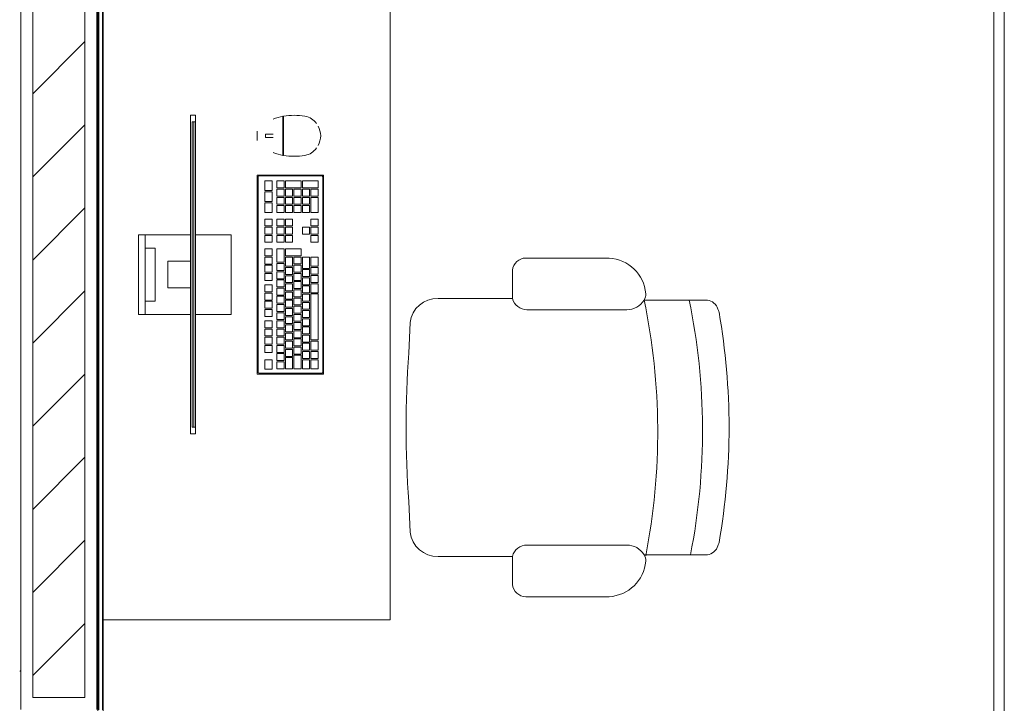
# Model space of a CAD drawing. Header units: metres. Extents: x 1.7 to 42.3, y -72.9 to -47.6.
# Tile 195 of 216: x 36.4 to 38.3, y -64.8 to -63.5. Entities that reach past the tile are written whole.
import ezdxf

# ---------------------------------------------------------------- set-up
doc = ezdxf.new("R2010")
doc.units = ezdxf.units.M
for name, color, linetype, lineweight in [('A-FLOR', 7, 'Continuous', 18), ('A-GENM', 7, 'Continuous', 18), ('A-WALL', 7, 'Continuous', 18), ('A-WALL-PATT', 7, 'Continuous', 18), ('I-FURN', 7, 'Continuous', 18)]:
    doc.layers.add(name, color=color, linetype=linetype, lineweight=lineweight)
pattern_1 = [(49.99999999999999, (21.555, -62.9), (0.5465545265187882, -0.04781508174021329), [0.05715, -0.62865]), (355, (21.555, -62.9), (-0.1057276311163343, 0.5731658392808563), [0.04572, -0.50292]), (100.451, (21.601, -62.904), (0.440827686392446, 0.5253490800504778), [0.04857, -0.53427]), (46.184, (21.555, -62.748), (0.8132373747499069, -0.1261291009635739), [0.08573, -0.9429799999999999]), (96.636, (21.623, -62.758), (0.7122119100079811, 0.7422871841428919), [0.07286000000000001, -0.8014100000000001]), (351.184, (21.555, -62.748), (0.7122166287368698, 0.7422739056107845), [0.06858, -0.75438]), (21, (21.631, -62.786), (0.4548461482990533, -0.3067949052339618), [0.05715, -0.62865]), (326, (21.631, -62.786), (0.1854048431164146, 0.5525599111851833), [0.04572, -0.50292]), (71.45100000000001, (21.669, -62.81100000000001), (0.6402508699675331, 0.2457631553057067), [0.04857, -0.53427]), (37.50000000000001, (21.555, -62.9), (0.009260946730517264, 0.2536671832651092), [0.02515, -0.47168, 0.02515, -0.48539, -0.5048199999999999]), (37.50000000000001, (21.555, -62.9), (0.009260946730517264, 0.2536671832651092), [-1.007, 0.02515, -0.47968]), (7.499999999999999, (21.555, -62.9), (0.2004558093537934, 0.3005459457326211), [0.02515, -0.26594, 0.02515, -0.46025, -0.1924]), (7.499999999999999, (21.555, -62.9), (0.2004558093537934, 0.3005459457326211), [-0.7764800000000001, 0.02515, -0.16726]), (327.5, (21.385, -62.9), (0.4067681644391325, -0.01718819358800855), [0.02515, -0.16535, 0.02515, -0.56921, -0.78867]), (327.5, (21.385, -62.9), (0.4067681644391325, -0.01718819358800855), [-0.78486, 0.02515, -0.76352]), (317.5, (21.309, -62.9), (0.4443831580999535, 0.07627942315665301), [0.02515, -0.2225, 0.02515, -0.36957, -0.56007]), (317.5, (21.309, -62.9), (0.4443831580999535, 0.07627942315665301), [-0.64237, 0.02515, -0.53492])]

# ---------------------------------------------------------------- blocks, each defined once
blk = doc.blocks.new('CADEIRA GIRATÓRIA OPERACIONAL COM BRAÇO - High Back Fully Upholstered-1902043-2PAV - FRIGORÍFICA')
at = {"layer": 'I-FURN', "color": 253, "true_color": 0xaaaaaa}
for p, q in [((-0.2438732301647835, 0.455903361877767), (-0.2438732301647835, 0.5772263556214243)), ((0.24387323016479, 0.5772263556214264), (0.24387323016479, 0.4559033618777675)), ((-0.2251750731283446, 0.2314682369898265), (-0.2251750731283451, 0.422522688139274)), ((0.2251750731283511, 0.2314682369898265), (0.2251750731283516, 0.422522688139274)), ((-0.3241520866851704, 0.2293327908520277), (-0.3241520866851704, 0.3887324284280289)), ((0.3241520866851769, 0.3887324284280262), (0.3241520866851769, 0.2293327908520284)), ((-0.2469234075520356, 0.203587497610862), (-0.300674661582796, 0.203587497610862)), ((-0.2469234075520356, 0.06119521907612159), (-0.2469234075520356, 0.203587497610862)), ((0.2469234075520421, 0.203587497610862), (0.2469234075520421, 0.06119521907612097)), ((0.3006746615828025, 0.203587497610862), (0.2469234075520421, 0.203587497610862)), ((-0.1421024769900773, 0.005176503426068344), (-0.2006670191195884, 0.007847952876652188)), ((0.2006670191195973, 0.007847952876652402), (0.142102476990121, 0.005176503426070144))]:
    blk.add_line(p, q, dxfattribs=at)
for centre, radius, start, end in [((4.331468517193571e-15, -0.6571883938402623), 1.275735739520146, 80.05087932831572, 99.94912067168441), ((-0.2192210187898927, 0.573413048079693), 0.02494539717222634, 107.2911040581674, 171.2069374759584), ((-0.1984988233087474, 0.525234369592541), 0.07729940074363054, 106.4693912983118, 111.3457753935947), ((0.1984988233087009, 0.5252343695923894), 0.07729940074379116, 68.65422460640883, 73.53060870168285), ((0.2192210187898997, 0.5734130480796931), 0.02494539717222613, 8.79306252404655, 72.70889594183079), ((0.006285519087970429, -0.6682179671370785), 1.23598501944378, 78.9173156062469, 101.677121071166), ((0.008260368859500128, -0.7540915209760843), 1.235985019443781, 78.9173156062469, 101.770618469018), ((-0.2491704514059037, 0.3842998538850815), 0.07511253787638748, 95.21939470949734, 176.6168703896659), ((-0.2543340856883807, 0.4408266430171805), 0.01835039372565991, 55.2454758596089, 95.2193947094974), ((-0.2643203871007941, 0.4225226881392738), 0.03914531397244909, 2.035554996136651e-13, 58.51066556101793), ((0.2643203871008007, 0.4225226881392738), 0.03914531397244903, 121.4893344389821, 179.9999999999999), ((0.2543340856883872, 0.4408266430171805), 0.01835039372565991, 84.78060529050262, 124.7545241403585), ((0.2543340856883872, 0.4408266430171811), 0.01835039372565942, 84.78060529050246, 124.7545241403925), ((0.2491704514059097, 0.3842998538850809), 0.07511253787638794, 3.38312961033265, 84.7806052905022), ((-0.2982972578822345, 0.2293327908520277), 0.02585482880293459, 180, 264.7240847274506), ((-0.2539203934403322, 0.2314682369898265), 0.02874532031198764, 284.0880688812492, 1.90833280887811e-13), ((0.2539203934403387, 0.2314682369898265), 0.02874532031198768, 179.9999999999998, 255.9119311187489), ((0.298297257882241, 0.2293327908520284), 0.02585482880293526, 275.2759152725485, 5.088887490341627e-14), ((-0.1949870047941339, 0.05950062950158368), 0.05196404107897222, 178.1312067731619, 263.7246524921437), ((0.1949870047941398, 0.05950062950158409), 0.05196404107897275, 276.2753475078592, 1.868793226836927), ((1.191153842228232e-14, 1.953047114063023), 1.953047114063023, 265.8275081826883, 274.1724918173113)]:
    blk.add_arc(centre, radius, start, end, dxfattribs=at)
blk = doc.blocks.new('COMPUTADOR_ TECLADO_MONITOR_MOUSE - Keyboard-2902647-2PAV - FRIGORÍFICA')
at = {"layer": 'A-GENM', "color": 253, "true_color": 0xaaaaaa}
for p, q in [((0.07620000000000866, 0.2274093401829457), (-0.07619999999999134, 0.2274093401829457)), ((-0.07619999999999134, 0.2274093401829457), (-0.07619999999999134, 0.2147093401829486)), ((0.07620000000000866, 0.2147093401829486), (0.07620000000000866, 0.2274093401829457)), ((-0.07619999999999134, 0.2147093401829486), (0.07620000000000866, 0.2147093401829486)), ((-0.07619999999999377, 0.2083593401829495), (-0.07619999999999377, 0.2147093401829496)), ((-0.07619999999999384, 0.1277936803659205), (-0.07619999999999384, 0.2083593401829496)), ((0.05080000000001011, 0.2147093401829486), (-0.05079999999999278, 0.2147093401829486)), ((-0.05079999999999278, 0.2147093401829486), (-0.05079999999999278, 0.1956593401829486)), ((0.05080000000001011, 0.1956593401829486), (0.05080000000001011, 0.2147093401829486)), ((0.07620000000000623, 0.2147093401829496), (0.07620000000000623, 0.2083593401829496)), ((0.07620000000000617, 0.2083593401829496), (0.07620000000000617, 0.1277936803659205)), ((-0.05079999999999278, 0.1956593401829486), (0.05080000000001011, 0.1956593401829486)), ((0.02540000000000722, 0.1710955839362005), (-0.0253999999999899, 0.1710955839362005)), ((-0.0253999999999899, 0.1710955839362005), (-0.0253999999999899, 0.1277936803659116)), ((0.02540000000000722, 0.1277936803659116), (0.02540000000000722, 0.1710955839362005)), ((0.3048000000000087, 0.1277936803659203), (-0.304799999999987, 0.1277936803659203)), ((-0.304799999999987, 0.1277936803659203), (-0.304799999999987, 0.1182686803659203)), ((-0.304799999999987, 0.1182686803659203), (-0.2920999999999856, 0.1182686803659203)), ((-0.2920999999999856, 0.1182686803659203), (-0.2920999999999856, 0.1246186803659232)), ((-0.2920999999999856, 0.1246186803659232), (0.2921000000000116, 0.1246186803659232)), ((0.2921000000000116, 0.1246186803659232), (-0.2920999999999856, 0.1246186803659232)), ((-0.2920999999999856, 0.1246186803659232), (-0.2920999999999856, 0.1214436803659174)), ((-0.2920999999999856, 0.1214436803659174), (0.2921000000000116, 0.1214436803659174)), ((0.2921000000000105, 0.1182686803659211), (-0.2920999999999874, 0.1182686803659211)), ((-0.07619999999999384, 0.04960934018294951), (-0.07619999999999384, 0.1182686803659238)), ((-0.0253999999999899, 0.1277936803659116), (0.02540000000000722, 0.1277936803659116)), ((0.07620000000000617, 0.1182686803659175), (0.07620000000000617, 0.04960934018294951)), ((0.2921000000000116, 0.1246186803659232), (0.2921000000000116, 0.1182686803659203)), ((0.2921000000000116, 0.1214436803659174), (0.2921000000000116, 0.1246186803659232)), ((0.2921000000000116, 0.1182686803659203), (0.3048000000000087, 0.1182686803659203)), ((0.3048000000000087, 0.1182686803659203), (0.3048000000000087, 0.1277936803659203)), ((-0.07619999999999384, 0.0496093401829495), (0.07620000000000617, 0.0496093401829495)), ((-0.1904999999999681, -2.416993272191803e-14), (0.190500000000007, -2.416993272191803e-14)), ((-0.1904999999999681, -0.1269999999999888), (-0.1904999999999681, -2.416147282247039e-14)), ((-0.1889124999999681, -0.003175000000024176), (-0.1889124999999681, -0.1238249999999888)), ((0.187325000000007, -0.001587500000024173), (-0.1873249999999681, -0.001587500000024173)), ((-0.1631859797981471, -0.01464231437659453), (-0.1808453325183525, -0.01464231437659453)), ((-0.1808453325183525, -0.01464231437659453), (-0.1808453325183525, -0.02851752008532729)), ((-0.1631859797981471, -0.02851752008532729), (-0.1631859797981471, -0.01464231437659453)), ((-0.1357599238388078, -0.01464231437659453), (-0.1490224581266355, -0.01464231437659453)), ((-0.1490224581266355, -0.01464231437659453), (-0.1490224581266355, -0.02851752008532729)), ((-0.1357599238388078, -0.02851752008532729), (-0.1357599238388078, -0.01464231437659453)), ((-0.1200827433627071, -0.01464231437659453), (-0.1333452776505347, -0.01464231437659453)), ((-0.1333452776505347, -0.01464231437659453), (-0.1333452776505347, -0.02851752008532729)), ((-0.1200827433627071, -0.02851752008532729), (-0.1200827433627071, -0.01464231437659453)), ((-0.1044055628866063, -0.01464231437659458), (-0.117668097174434, -0.01464231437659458)), ((-0.117668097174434, -0.01464231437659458), (-0.117668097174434, -0.02851752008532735)), ((-0.1044055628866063, -0.02851752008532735), (-0.1044055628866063, -0.01464231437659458)), ((-0.08872838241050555, -0.01464231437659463), (-0.1019909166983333, -0.01464231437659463)), ((-0.1019909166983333, -0.01464231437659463), (-0.1019909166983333, -0.0285175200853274)), ((-0.08872838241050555, -0.0285175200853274), (-0.08872838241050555, -0.01464231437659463)), ((-0.0668457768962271, -0.01464231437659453), (-0.08010831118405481, -0.01464231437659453)), ((-0.08010831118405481, -0.01464231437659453), (-0.08010831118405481, -0.02851752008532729)), ((-0.0668457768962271, -0.02851752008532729), (-0.0668457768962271, -0.01464231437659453)), ((-0.05116859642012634, -0.01464231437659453), (-0.06443113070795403, -0.01464231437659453)), ((-0.06443113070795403, -0.01464231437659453), (-0.06443113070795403, -0.02851752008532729)), ((-0.05116859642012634, -0.02851752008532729), (-0.05116859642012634, -0.01464231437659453)), ((-0.03549141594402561, -0.01464231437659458), (-0.0487539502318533, -0.01464231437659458)), ((-0.0487539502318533, -0.01464231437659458), (-0.0487539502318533, -0.02851752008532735)), ((-0.03549141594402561, -0.02851752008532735), (-0.03549141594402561, -0.01464231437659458)), ((-0.01981423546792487, -0.01464231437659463), (-0.03307676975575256, -0.01464231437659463)), ((-0.03307676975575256, -0.01464231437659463), (-0.03307676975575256, -0.0285175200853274)), ((-0.01981423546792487, -0.0285175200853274), (-0.01981423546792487, -0.01464231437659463)), ((0.002068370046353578, -0.01464231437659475), (-0.01119416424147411, -0.01464231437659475)), ((-0.01119416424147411, -0.01464231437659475), (-0.01119416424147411, -0.02851752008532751)), ((0.002068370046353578, -0.02851752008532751), (0.002068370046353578, -0.01464231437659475)), ((0.01774555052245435, -0.01464231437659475), (0.004483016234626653, -0.01464231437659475)), ((0.004483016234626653, -0.01464231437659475), (0.004483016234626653, -0.02851752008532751)), ((0.01774555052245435, -0.02851752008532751), (0.01774555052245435, -0.01464231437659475)), ((0.03342273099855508, -0.0146423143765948), (0.02016019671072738, -0.0146423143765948)), ((0.02016019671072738, -0.0146423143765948), (0.02016019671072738, -0.02851752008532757)), ((0.03342273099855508, -0.02851752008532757), (0.03342273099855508, -0.0146423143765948)), ((0.04909991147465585, -0.01464231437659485), (0.03583737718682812, -0.01464231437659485)), ((0.03583737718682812, -0.01464231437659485), (0.03583737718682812, -0.02851752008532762)), ((0.04909991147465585, -0.02851752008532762), (0.04909991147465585, -0.01464231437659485)), ((0.07495126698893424, -0.01464231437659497), (0.06168873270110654, -0.01464231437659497)), ((0.06168873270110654, -0.01464231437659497), (0.06168873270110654, -0.02851752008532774)), ((0.07495126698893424, -0.02851752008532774), (0.07495126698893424, -0.01464231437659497)), ((0.09062844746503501, -0.01464231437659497), (0.07736591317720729, -0.01464231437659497)), ((0.07736591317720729, -0.01464231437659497), (0.07736591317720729, -0.02851752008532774)), ((0.09062844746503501, -0.02851752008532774), (0.09062844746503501, -0.01464231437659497)), ((0.1063056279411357, -0.01464231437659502), (0.09304309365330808, -0.01464231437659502)), ((0.09304309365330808, -0.01464231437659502), (0.09304309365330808, -0.02851752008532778)), ((0.1063056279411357, -0.02851752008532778), (0.1063056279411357, -0.01464231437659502)), ((0.1371667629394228, -0.01464231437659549), (0.1187952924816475, -0.01464231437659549)), ((0.1187952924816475, -0.01464231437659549), (0.1187952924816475, -0.02851752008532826)), ((0.1371667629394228, -0.02851752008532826), (0.1371667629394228, -0.01464231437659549)), ((0.1581280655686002, -0.01464231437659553), (0.1397565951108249, -0.01464231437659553)), ((0.1397565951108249, -0.01464231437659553), (0.1397565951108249, -0.02851752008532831)), ((0.1581280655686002, -0.02851752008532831), (0.1581280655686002, -0.01464231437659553)), ((0.1790893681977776, -0.01464231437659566), (0.1607178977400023, -0.01464231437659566)), ((0.1607178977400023, -0.01464231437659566), (0.1607178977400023, -0.02851752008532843)), ((0.1790893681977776, -0.02851752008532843), (0.1790893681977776, -0.01464231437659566)), ((0.188912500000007, -0.1238249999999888), (0.188912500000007, -0.00317500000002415)), ((0.190500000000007, -2.416993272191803e-14), (0.190500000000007, -0.1269999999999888)), ((0.2742410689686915, -5.891336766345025e-14), (0.2569116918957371, -5.880348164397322e-14)), ((0.2685849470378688, -0.01555377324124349), (0.2622349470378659, -0.01555377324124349)), ((0.2622349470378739, -0.0155537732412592), (0.2622349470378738, -0.03028144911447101)), ((0.2685849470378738, -0.030281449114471), (0.2685849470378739, -0.01555377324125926)), ((-0.1808453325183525, -0.02851752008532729), (-0.1631859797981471, -0.02851752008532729)), ((-0.1671142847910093, -0.03762741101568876), (-0.180376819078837, -0.03762741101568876)), ((-0.180376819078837, -0.03762741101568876), (-0.180376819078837, -0.05150261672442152)), ((-0.1671142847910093, -0.05150261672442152), (-0.1671142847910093, -0.03762741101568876)), ((-0.1514371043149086, -0.03762741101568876), (-0.1646996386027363, -0.03762741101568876)), ((-0.1646996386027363, -0.03762741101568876), (-0.1646996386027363, -0.05150261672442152)), ((-0.1514371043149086, -0.05150261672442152), (-0.1514371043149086, -0.03762741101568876)), ((-0.1490224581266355, -0.02851752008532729), (-0.1357599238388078, -0.02851752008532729)), ((-0.1357599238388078, -0.03762741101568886), (-0.1490224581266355, -0.03762741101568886)), ((-0.1490224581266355, -0.03762741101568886), (-0.1490224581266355, -0.05150261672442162)), ((-0.1357599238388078, -0.05150261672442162), (-0.1357599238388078, -0.03762741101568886)), ((-0.1333452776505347, -0.02851752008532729), (-0.1200827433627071, -0.02851752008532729)), ((-0.1200827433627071, -0.03762741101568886), (-0.1333452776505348, -0.03762741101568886)), ((-0.1333452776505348, -0.03762741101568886), (-0.1333452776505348, -0.05150261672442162)), ((-0.1200827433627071, -0.05150261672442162), (-0.1200827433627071, -0.03762741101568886)), ((-0.117668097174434, -0.02851752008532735), (-0.1044055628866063, -0.02851752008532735)), ((-0.1044055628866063, -0.03762741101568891), (-0.117668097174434, -0.03762741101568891)), ((-0.117668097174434, -0.03762741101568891), (-0.117668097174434, -0.05150261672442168)), ((-0.1044055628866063, -0.05150261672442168), (-0.1044055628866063, -0.03762741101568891)), ((-0.1019909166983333, -0.0285175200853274), (-0.08872838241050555, -0.0285175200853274)), ((-0.0887283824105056, -0.03762741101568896), (-0.1019909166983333, -0.03762741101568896)), ((-0.1019909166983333, -0.03762741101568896), (-0.1019909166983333, -0.05150261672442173)), ((-0.0887283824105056, -0.05150261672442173), (-0.0887283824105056, -0.03762741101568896)), ((-0.07305120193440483, -0.03762741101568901), (-0.08631373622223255, -0.03762741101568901)), ((-0.08631373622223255, -0.03762741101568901), (-0.08631373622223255, -0.05150261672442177)), ((-0.08010831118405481, -0.02851752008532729), (-0.0668457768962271, -0.02851752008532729)), ((-0.07305120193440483, -0.05150261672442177), (-0.07305120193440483, -0.03762741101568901)), ((-0.05737402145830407, -0.03762741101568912), (-0.07063655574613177, -0.03762741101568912)), ((-0.07063655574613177, -0.03762741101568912), (-0.07063655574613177, -0.05150261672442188)), ((-0.06443113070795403, -0.02851752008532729), (-0.05116859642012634, -0.02851752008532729)), ((-0.05737402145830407, -0.05150261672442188), (-0.05737402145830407, -0.03762741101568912)), ((-0.04169684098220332, -0.03762741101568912), (-0.05495937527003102, -0.03762741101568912)), ((-0.05495937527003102, -0.03762741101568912), (-0.05495937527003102, -0.05150261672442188)), ((-0.0487539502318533, -0.02851752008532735), (-0.03549141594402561, -0.02851752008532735)), ((-0.04169684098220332, -0.05150261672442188), (-0.04169684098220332, -0.03762741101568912)), ((-0.02601966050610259, -0.03762741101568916), (-0.03928219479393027, -0.03762741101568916)), ((-0.03928219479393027, -0.03762741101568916), (-0.03928219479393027, -0.05150261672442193)), ((-0.03307676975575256, -0.0285175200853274), (-0.01981423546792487, -0.0285175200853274)), ((-0.02601966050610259, -0.05150261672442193), (-0.02601966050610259, -0.03762741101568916)), ((-0.01034248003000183, -0.03762741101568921), (-0.02360501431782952, -0.03762741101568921)), ((-0.02360501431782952, -0.03762741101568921), (-0.02360501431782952, -0.05150261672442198)), ((-0.01119416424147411, -0.02851752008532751), (0.002068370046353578, -0.02851752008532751)), ((-0.01034248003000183, -0.05150261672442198), (-0.01034248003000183, -0.03762741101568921)), ((0.005334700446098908, -0.03762741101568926), (-0.007927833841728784, -0.03762741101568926)), ((-0.007927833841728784, -0.03762741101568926), (-0.007927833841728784, -0.05150261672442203)), ((0.004483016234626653, -0.02851752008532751), (0.01774555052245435, -0.02851752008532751)), ((0.005334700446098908, -0.05150261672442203), (0.005334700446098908, -0.03762741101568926)), ((0.02101188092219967, -0.03762741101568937), (0.007749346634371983, -0.03762741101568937)), ((0.007749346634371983, -0.03762741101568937), (0.007749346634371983, -0.05150261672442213)), ((0.02016019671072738, -0.02851752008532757), (0.03342273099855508, -0.02851752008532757)), ((0.02101188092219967, -0.05150261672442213), (0.02101188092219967, -0.03762741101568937)), ((0.04909991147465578, -0.03762741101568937), (0.02342652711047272, -0.03762741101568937)), ((0.02342652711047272, -0.03762741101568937), (0.02342652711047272, -0.05150261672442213)), ((0.03583737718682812, -0.02851752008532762), (0.04909991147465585, -0.02851752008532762)), ((0.04909991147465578, -0.05150261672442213), (0.04909991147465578, -0.03762741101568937)), ((0.06168873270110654, -0.02851752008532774), (0.07495126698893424, -0.02851752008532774)), ((0.07495126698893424, -0.03762741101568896), (0.06168873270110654, -0.03762741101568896)), ((0.06168873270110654, -0.03762741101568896), (0.06168873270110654, -0.05150261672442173)), ((0.07495126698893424, -0.05150261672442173), (0.07495126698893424, -0.03762741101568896)), ((0.07736591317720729, -0.02851752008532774), (0.09062844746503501, -0.02851752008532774)), ((0.09062844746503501, -0.03762741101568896), (0.07736591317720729, -0.03762741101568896)), ((0.07736591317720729, -0.03762741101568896), (0.07736591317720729, -0.05150261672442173)), ((0.09062844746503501, -0.05150261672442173), (0.09062844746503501, -0.03762741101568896)), ((0.09304309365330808, -0.02851752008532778), (0.1063056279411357, -0.02851752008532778)), ((0.1063056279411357, -0.03762741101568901), (0.09304309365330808, -0.03762741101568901)), ((0.09304309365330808, -0.03762741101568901), (0.09304309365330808, -0.05150261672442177)), ((0.1063056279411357, -0.05150261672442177), (0.1063056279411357, -0.03762741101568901)), ((0.1187952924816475, -0.02851752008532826), (0.1371667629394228, -0.02851752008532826)), ((0.1320578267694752, -0.03762741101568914), (0.1187952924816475, -0.03762741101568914)), ((0.1187952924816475, -0.03762741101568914), (0.1187952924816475, -0.05150261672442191)), ((0.1320578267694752, -0.05150261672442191), (0.1320578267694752, -0.03762741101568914)), ((0.147735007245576, -0.03762741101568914), (0.1344724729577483, -0.03762741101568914)), ((0.1344724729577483, -0.03762741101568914), (0.1344724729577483, -0.05150261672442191)), ((0.1397565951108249, -0.02851752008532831), (0.1581280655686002, -0.02851752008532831)), ((0.147735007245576, -0.05150261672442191), (0.147735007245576, -0.03762741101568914)), ((0.1634121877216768, -0.0376274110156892), (0.150149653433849, -0.0376274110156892)), ((0.150149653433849, -0.0376274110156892), (0.150149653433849, -0.05150261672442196)), ((0.1607178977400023, -0.02851752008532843), (0.1790893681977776, -0.02851752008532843)), ((0.1634121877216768, -0.05150261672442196), (0.1634121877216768, -0.0376274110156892)), ((0.1790893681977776, -0.03762741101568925), (0.1658268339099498, -0.03762741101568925)), ((0.1658268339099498, -0.03762741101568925), (0.1658268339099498, -0.05150261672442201)), ((0.1790893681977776, -0.05150261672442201), (0.1790893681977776, -0.03762741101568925)), ((-0.180376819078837, -0.05150261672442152), (-0.1671142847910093, -0.05150261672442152)), ((-0.1590605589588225, -0.05391726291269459), (-0.180376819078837, -0.05391726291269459)), ((-0.180376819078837, -0.05391726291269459), (-0.180376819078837, -0.06779246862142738)), ((-0.1646996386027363, -0.05150261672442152), (-0.1514371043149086, -0.05150261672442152)), ((-0.1590605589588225, -0.06779246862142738), (-0.1590605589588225, -0.05391726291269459)), ((-0.1433833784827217, -0.05391726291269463), (-0.1566459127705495, -0.05391726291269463)), ((-0.1566459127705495, -0.05391726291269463), (-0.1566459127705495, -0.0677924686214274)), ((-0.1490224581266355, -0.05150261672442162), (-0.1357599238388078, -0.05150261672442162)), ((-0.1433833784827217, -0.0677924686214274), (-0.1433833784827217, -0.05391726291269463)), ((-0.127706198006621, -0.05391726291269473), (-0.1409687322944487, -0.05391726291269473)), ((-0.1409687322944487, -0.05391726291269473), (-0.1409687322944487, -0.0677924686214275)), ((-0.1333452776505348, -0.05150261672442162), (-0.1200827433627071, -0.05150261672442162)), ((-0.127706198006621, -0.0677924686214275), (-0.127706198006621, -0.05391726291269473)), ((-0.1120290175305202, -0.05391726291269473), (-0.1252915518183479, -0.05391726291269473)), ((-0.1252915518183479, -0.05391726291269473), (-0.1252915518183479, -0.0677924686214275)), ((-0.117668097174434, -0.05150261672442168), (-0.1044055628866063, -0.05150261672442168)), ((-0.1120290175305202, -0.0677924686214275), (-0.1120290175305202, -0.05391726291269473)), ((-0.09635183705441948, -0.05391726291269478), (-0.1096143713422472, -0.05391726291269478)), ((-0.1096143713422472, -0.05391726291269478), (-0.1096143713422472, -0.06779246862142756)), ((-0.1019909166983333, -0.05150261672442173), (-0.0887283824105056, -0.05150261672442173)), ((-0.09635183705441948, -0.06779246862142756), (-0.09635183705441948, -0.05391726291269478)), ((-0.08067465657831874, -0.05391726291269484), (-0.09393719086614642, -0.05391726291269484)), ((-0.09393719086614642, -0.05391726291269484), (-0.09393719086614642, -0.06779246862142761)), ((-0.08631373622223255, -0.05150261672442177), (-0.07305120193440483, -0.05150261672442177)), ((-0.08067465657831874, -0.06779246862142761), (-0.08067465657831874, -0.05391726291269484)), ((-0.064997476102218, -0.05391726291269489), (-0.0782600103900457, -0.05391726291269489)), ((-0.0782600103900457, -0.05391726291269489), (-0.0782600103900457, -0.06779246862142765)), ((-0.07063655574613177, -0.05150261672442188), (-0.05737402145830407, -0.05150261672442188)), ((-0.064997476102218, -0.06779246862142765), (-0.064997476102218, -0.05391726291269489)), ((-0.04932029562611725, -0.05391726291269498), (-0.06258282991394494, -0.05391726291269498)), ((-0.06258282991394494, -0.05391726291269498), (-0.06258282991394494, -0.06779246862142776)), ((-0.05495937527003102, -0.05150261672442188), (-0.04169684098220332, -0.05150261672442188)), ((-0.04932029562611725, -0.06779246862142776), (-0.04932029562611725, -0.05391726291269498)), ((-0.0336431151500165, -0.05391726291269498), (-0.04690564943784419, -0.05391726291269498)), ((-0.04690564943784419, -0.05391726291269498), (-0.04690564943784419, -0.06779246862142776)), ((-0.03928219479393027, -0.05150261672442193), (-0.02601966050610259, -0.05150261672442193)), ((-0.0336431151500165, -0.06779246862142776), (-0.0336431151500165, -0.05391726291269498)), ((-0.01796593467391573, -0.05391726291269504), (-0.03122846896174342, -0.05391726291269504)), ((-0.03122846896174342, -0.05391726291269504), (-0.03122846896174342, -0.0677924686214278)), ((-0.02360501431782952, -0.05150261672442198), (-0.01034248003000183, -0.05150261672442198)), ((-0.01796593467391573, -0.0677924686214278), (-0.01796593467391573, -0.05391726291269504)), ((-0.002288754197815, -0.05391726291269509), (-0.01555128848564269, -0.05391726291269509)), ((-0.01555128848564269, -0.05391726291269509), (-0.01555128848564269, -0.06779246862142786)), ((-0.007927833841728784, -0.05150261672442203), (0.005334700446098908, -0.05150261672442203)), ((-0.002288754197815, -0.06779246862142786), (-0.002288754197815, -0.05391726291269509)), ((0.01338842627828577, -0.05391726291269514), (0.0001258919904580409, -0.05391726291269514)), ((0.0001258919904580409, -0.05391726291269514), (0.0001258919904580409, -0.06779246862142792)), ((0.007749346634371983, -0.05150261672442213), (0.02101188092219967, -0.05150261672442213)), ((0.01338842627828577, -0.06779246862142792), (0.01338842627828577, -0.05391726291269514)), ((0.03344946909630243, -0.05391726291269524), (0.01580307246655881, -0.05391726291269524)), ((0.01580307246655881, -0.05391726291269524), (0.01580307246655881, -0.06779246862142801)), ((0.02342652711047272, -0.05150261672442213), (0.04909991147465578, -0.05150261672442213)), ((0.03344946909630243, -0.06779246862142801), (0.03344946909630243, -0.05391726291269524)), ((0.04909991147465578, -0.05391726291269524), (0.03586411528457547, -0.05391726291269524)), ((0.03586411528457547, -0.05391726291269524), (0.03586411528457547, -0.08408232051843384)), ((0.04909991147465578, -0.08408232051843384), (0.04909991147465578, -0.05391726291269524)), ((0.06168873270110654, -0.05150261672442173), (0.07495126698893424, -0.05150261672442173)), ((0.06168873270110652, -0.0539172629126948), (0.06168873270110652, -0.06779246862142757)), ((0.07495126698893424, -0.0539172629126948), (0.06168873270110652, -0.0539172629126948)), ((0.07495126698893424, -0.06779246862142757), (0.07495126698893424, -0.0539172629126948)), ((0.07736591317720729, -0.05150261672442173), (0.09062844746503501, -0.05150261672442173)), ((0.07736591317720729, -0.0539172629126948), (0.07736591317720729, -0.06779246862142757)), ((0.09062844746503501, -0.0539172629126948), (0.07736591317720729, -0.0539172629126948)), ((0.09062844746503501, -0.06779246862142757), (0.09062844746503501, -0.0539172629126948)), ((0.09304309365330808, -0.05150261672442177), (0.1063056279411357, -0.05150261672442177)), ((0.09304309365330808, -0.05391726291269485), (0.09304309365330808, -0.06779246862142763)), ((0.1063056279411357, -0.05391726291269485), (0.09304309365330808, -0.05391726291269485)), ((0.1063056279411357, -0.06779246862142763), (0.1063056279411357, -0.05391726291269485)), ((0.1187952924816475, -0.05150261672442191), (0.1320578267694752, -0.05150261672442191)), ((0.1320578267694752, -0.05391726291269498), (0.1187952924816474, -0.05391726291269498)), ((0.1187952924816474, -0.05391726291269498), (0.1187952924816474, -0.06779246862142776)), ((0.1320578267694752, -0.06779246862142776), (0.1320578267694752, -0.05391726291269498)), ((0.1344724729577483, -0.05150261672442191), (0.147735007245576, -0.05150261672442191)), ((0.1477350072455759, -0.05391726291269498), (0.1344724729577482, -0.05391726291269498)), ((0.1344724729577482, -0.05391726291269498), (0.1344724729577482, -0.06779246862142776)), ((0.1477350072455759, -0.06779246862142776), (0.1477350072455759, -0.05391726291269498)), ((0.150149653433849, -0.05150261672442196), (0.1634121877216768, -0.05150261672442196)), ((0.1634121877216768, -0.05391726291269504), (0.150149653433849, -0.05391726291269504)), ((0.150149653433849, -0.05391726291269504), (0.150149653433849, -0.0677924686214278)), ((0.1634121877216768, -0.0677924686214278), (0.1634121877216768, -0.05391726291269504)), ((0.1658268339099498, -0.05150261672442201), (0.1790893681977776, -0.05150261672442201)), ((0.1790893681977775, -0.05391726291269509), (0.1658268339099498, -0.05391726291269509)), ((0.1658268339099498, -0.05391726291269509), (0.1658268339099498, -0.0840823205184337)), ((0.1790893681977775, -0.0840823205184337), (0.1790893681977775, -0.05391726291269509)), ((0.3031434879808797, -0.0501541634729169), (0.2280092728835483, -0.05015416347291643)), ((0.3030072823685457, -0.04934417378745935), (0.2281454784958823, -0.04934417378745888)), ((0.2289604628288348, -0.04934417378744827), (0.2289604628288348, -0.05015416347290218)), ((0.2289604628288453, -0.05015416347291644), (0.2289604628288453, -0.04934417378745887)), ((0.3021922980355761, -0.05015416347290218), (0.3021922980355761, -0.04934417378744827)), ((0.3021922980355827, -0.04934417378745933), (0.3021922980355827, -0.0501541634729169)), ((-0.180376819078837, -0.06779246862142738), (-0.1590605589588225, -0.06779246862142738)), ((-0.1546766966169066, -0.07020711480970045), (-0.180376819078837, -0.07020711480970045)), ((-0.180376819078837, -0.07020711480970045), (-0.180376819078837, -0.08408232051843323)), ((-0.1566459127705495, -0.0677924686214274), (-0.1433833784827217, -0.0677924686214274)), ((-0.1546766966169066, -0.08408232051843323), (-0.1546766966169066, -0.07020711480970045)), ((-0.1389995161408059, -0.07020711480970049), (-0.1522620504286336, -0.07020711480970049)), ((-0.1522620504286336, -0.07020711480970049), (-0.1522620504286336, -0.08408232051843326)), ((-0.1409687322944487, -0.0677924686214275), (-0.127706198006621, -0.0677924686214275)), ((-0.1389995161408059, -0.08408232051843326), (-0.1389995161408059, -0.07020711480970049)), ((-0.1233223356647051, -0.07020711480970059), (-0.1365848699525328, -0.07020711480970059)), ((-0.1365848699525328, -0.07020711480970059), (-0.1365848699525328, -0.08408232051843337)), ((-0.1252915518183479, -0.0677924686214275), (-0.1120290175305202, -0.0677924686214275)), ((-0.1233223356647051, -0.08408232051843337), (-0.1233223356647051, -0.07020711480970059)), ((-0.1076451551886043, -0.07020711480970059), (-0.120907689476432, -0.07020711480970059)), ((-0.120907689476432, -0.07020711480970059), (-0.120907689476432, -0.08408232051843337)), ((-0.1096143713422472, -0.06779246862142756), (-0.09635183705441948, -0.06779246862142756)), ((-0.1076451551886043, -0.08408232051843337), (-0.1076451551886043, -0.07020711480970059)), ((-0.0919679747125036, -0.07020711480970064), (-0.1052305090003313, -0.07020711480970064)), ((-0.1052305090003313, -0.07020711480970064), (-0.1052305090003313, -0.08408232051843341)), ((-0.09393719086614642, -0.06779246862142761), (-0.08067465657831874, -0.06779246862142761)), ((-0.0919679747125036, -0.08408232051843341), (-0.0919679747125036, -0.07020711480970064)), ((-0.07629079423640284, -0.07020711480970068), (-0.08955332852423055, -0.07020711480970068)), ((-0.08955332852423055, -0.07020711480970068), (-0.08955332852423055, -0.08408232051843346)), ((-0.0782600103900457, -0.06779246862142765), (-0.064997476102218, -0.06779246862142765)), ((-0.07629079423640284, -0.08408232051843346), (-0.07629079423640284, -0.07020711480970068)), ((-0.06061361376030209, -0.07020711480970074), (-0.0738761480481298, -0.07020711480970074)), ((-0.0738761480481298, -0.07020711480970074), (-0.0738761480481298, -0.0840823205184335)), ((-0.06258282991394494, -0.06779246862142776), (-0.04932029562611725, -0.06779246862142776)), ((-0.06061361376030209, -0.0840823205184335), (-0.06061361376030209, -0.07020711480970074)), ((-0.04493643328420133, -0.07020711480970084), (-0.05819896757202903, -0.07020711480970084)), ((-0.05819896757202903, -0.07020711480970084), (-0.05819896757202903, -0.08408232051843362)), ((-0.04690564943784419, -0.06779246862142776), (-0.0336431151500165, -0.06779246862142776)), ((-0.04493643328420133, -0.08408232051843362), (-0.04493643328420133, -0.07020711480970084)), ((-0.0292592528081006, -0.07020711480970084), (-0.04252178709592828, -0.07020711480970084)), ((-0.04252178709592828, -0.07020711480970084), (-0.04252178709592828, -0.08408232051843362)), ((-0.03122846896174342, -0.0677924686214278), (-0.01796593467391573, -0.0677924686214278)), ((-0.0292592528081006, -0.08408232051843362), (-0.0292592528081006, -0.07020711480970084)), ((-0.01358207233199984, -0.07020711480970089), (-0.02684460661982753, -0.07020711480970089)), ((-0.02684460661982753, -0.07020711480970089), (-0.02684460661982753, -0.08408232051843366)), ((-0.01555128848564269, -0.06779246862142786), (-0.002288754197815, -0.06779246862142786)), ((-0.01358207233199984, -0.08408232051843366), (-0.01358207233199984, -0.07020711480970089)), ((0.002095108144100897, -0.07020711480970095), (-0.0111674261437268, -0.07020711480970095)), ((-0.0111674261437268, -0.07020711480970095), (-0.0111674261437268, -0.08408232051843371)), ((0.0001258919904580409, -0.06779246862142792), (0.01338842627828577, -0.06779246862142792)), ((0.002095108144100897, -0.08408232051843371), (0.002095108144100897, -0.07020711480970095)), ((0.01777228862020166, -0.07020711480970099), (0.004509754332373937, -0.07020711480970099)), ((0.004509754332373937, -0.07020711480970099), (0.004509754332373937, -0.08408232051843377)), ((0.01580307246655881, -0.06779246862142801), (0.03344946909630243, -0.06779246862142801)), ((0.01777228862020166, -0.08408232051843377), (0.01777228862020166, -0.07020711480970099)), ((0.0334494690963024, -0.0702071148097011), (0.0201869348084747, -0.0702071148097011)), ((0.0201869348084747, -0.0702071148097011), (0.0201869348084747, -0.08408232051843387)), ((0.0334494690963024, -0.08408232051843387), (0.0334494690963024, -0.0702071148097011)), ((0.06168873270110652, -0.06779246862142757), (0.07495126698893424, -0.06779246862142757)), ((0.07736591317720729, -0.06779246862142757), (0.09062844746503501, -0.06779246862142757)), ((0.09304309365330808, -0.06779246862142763), (0.1063056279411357, -0.06779246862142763)), ((0.1187952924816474, -0.06779246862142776), (0.1320578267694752, -0.06779246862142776)), ((0.1320578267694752, -0.07020711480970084), (0.1187952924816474, -0.07020711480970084)), ((0.1187952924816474, -0.07020711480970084), (0.1187952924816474, -0.0840823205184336)), ((0.1320578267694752, -0.0840823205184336), (0.1320578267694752, -0.07020711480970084)), ((0.1344724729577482, -0.06779246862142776), (0.1477350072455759, -0.06779246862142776)), ((0.1477350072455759, -0.07020711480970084), (0.1344724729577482, -0.07020711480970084)), ((0.1344724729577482, -0.07020711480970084), (0.1344724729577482, -0.0840823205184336)), ((0.1477350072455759, -0.0840823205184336), (0.1477350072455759, -0.07020711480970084)), ((0.150149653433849, -0.0677924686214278), (0.1634121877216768, -0.0677924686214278)), ((0.1634121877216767, -0.07020711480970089), (0.150149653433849, -0.07020711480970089)), ((0.150149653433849, -0.07020711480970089), (0.150149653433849, -0.08408232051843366)), ((0.1634121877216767, -0.08408232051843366), (0.1634121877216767, -0.07020711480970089)), ((-0.180376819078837, -0.08408232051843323), (-0.1546766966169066, -0.08408232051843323)), ((-0.1630137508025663, -0.0864969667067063), (-0.1803768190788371, -0.0864969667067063)), ((-0.1803768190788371, -0.0864969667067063), (-0.1803768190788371, -0.1003721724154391)), ((-0.1630137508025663, -0.1003721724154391), (-0.1630137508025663, -0.0864969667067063)), ((-0.1473365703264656, -0.0864969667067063), (-0.1605991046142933, -0.0864969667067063)), ((-0.1605991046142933, -0.0864969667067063), (-0.1605991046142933, -0.1003721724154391)), ((-0.1522620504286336, -0.08408232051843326), (-0.1389995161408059, -0.08408232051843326)), ((-0.1473365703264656, -0.1003721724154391), (-0.1473365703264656, -0.0864969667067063)), ((-0.1316593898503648, -0.0864969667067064), (-0.1449219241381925, -0.0864969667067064)), ((-0.1449219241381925, -0.0864969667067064), (-0.1449219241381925, -0.1003721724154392)), ((-0.1365848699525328, -0.08408232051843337), (-0.1233223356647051, -0.08408232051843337)), ((-0.1316593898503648, -0.1003721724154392), (-0.1316593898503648, -0.0864969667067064)), ((-0.1159822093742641, -0.0864969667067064), (-0.1292447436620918, -0.0864969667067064)), ((-0.1292447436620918, -0.0864969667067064), (-0.1292447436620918, -0.1003721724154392)), ((-0.120907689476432, -0.08408232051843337), (-0.1076451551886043, -0.08408232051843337)), ((-0.1159822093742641, -0.1003721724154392), (-0.1159822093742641, -0.0864969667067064)), ((-0.1003050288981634, -0.08649696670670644), (-0.1135675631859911, -0.08649696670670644)), ((-0.1135675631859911, -0.08649696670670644), (-0.1135675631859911, -0.1003721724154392)), ((-0.1052305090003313, -0.08408232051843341), (-0.0919679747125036, -0.08408232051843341)), ((-0.1003050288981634, -0.1003721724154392), (-0.1003050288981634, -0.08649696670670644)), ((-0.08462784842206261, -0.08649696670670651), (-0.0978903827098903, -0.08649696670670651)), ((-0.0978903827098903, -0.08649696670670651), (-0.0978903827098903, -0.1003721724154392)), ((-0.08955332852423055, -0.08408232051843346), (-0.07629079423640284, -0.08408232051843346)), ((-0.08462784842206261, -0.1003721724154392), (-0.08462784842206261, -0.08649696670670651)), ((-0.06895066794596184, -0.08649696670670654), (-0.08221320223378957, -0.08649696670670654)), ((-0.08221320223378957, -0.08649696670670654), (-0.08221320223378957, -0.1003721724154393)), ((-0.0738761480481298, -0.0840823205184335), (-0.06061361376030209, -0.0840823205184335)), ((-0.06895066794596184, -0.1003721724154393), (-0.06895066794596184, -0.08649696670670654)), ((-0.0532734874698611, -0.08649696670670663), (-0.06653602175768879, -0.08649696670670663)), ((-0.06653602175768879, -0.08649696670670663), (-0.06653602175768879, -0.1003721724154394)), ((-0.05819896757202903, -0.08408232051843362), (-0.04493643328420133, -0.08408232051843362)), ((-0.0532734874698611, -0.1003721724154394), (-0.0532734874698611, -0.08649696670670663)), ((-0.03759630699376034, -0.08649696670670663), (-0.05085884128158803, -0.08649696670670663)), ((-0.05085884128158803, -0.08649696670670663), (-0.05085884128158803, -0.1003721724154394)), ((-0.04252178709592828, -0.08408232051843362), (-0.0292592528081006, -0.08408232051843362)), ((-0.03759630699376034, -0.1003721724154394), (-0.03759630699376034, -0.08649696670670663)), ((-0.02191912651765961, -0.0864969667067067), (-0.03518166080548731, -0.0864969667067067)), ((-0.03518166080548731, -0.0864969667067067), (-0.03518166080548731, -0.1003721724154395)), ((-0.02684460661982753, -0.08408232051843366), (-0.01358207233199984, -0.08408232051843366)), ((-0.02191912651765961, -0.1003721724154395), (-0.02191912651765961, -0.0864969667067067)), ((-0.006241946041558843, -0.08649696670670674), (-0.01950448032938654, -0.08649696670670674)), ((-0.01950448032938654, -0.08649696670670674), (-0.01950448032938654, -0.1003721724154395)), ((-0.0111674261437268, -0.08408232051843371), (0.002095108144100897, -0.08408232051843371)), ((-0.006241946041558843, -0.1003721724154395), (-0.006241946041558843, -0.08649696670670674)), ((0.00943523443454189, -0.08649696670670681), (-0.003827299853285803, -0.08649696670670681)), ((-0.003827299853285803, -0.08649696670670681), (-0.003827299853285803, -0.1003721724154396)), ((0.004509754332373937, -0.08408232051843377), (0.01777228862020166, -0.08408232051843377)), ((0.00943523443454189, -0.1003721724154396), (0.00943523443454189, -0.08649696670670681)), ((0.03344946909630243, -0.08649696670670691), (0.01184988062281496, -0.08649696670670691)), ((0.01184988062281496, -0.08649696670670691), (0.01184988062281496, -0.1003721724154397)), ((0.0201869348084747, -0.08408232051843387), (0.0334494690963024, -0.08408232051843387)), ((0.03344946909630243, -0.1003721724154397), (0.03344946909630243, -0.08649696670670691)), ((0.03586411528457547, -0.08408232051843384), (0.04909991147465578, -0.08408232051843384)), ((0.09062844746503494, -0.08649696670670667), (0.07736591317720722, -0.08649696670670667)), ((0.07736591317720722, -0.08649696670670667), (0.07736591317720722, -0.1003721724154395)), ((0.09062844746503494, -0.1003721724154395), (0.09062844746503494, -0.08649696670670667)), ((0.1187952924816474, -0.0840823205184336), (0.1320578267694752, -0.0840823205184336)), ((0.1320578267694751, -0.08649696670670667), (0.1187952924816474, -0.08649696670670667)), ((0.1187952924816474, -0.08649696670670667), (0.1187952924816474, -0.1003721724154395)), ((0.1320578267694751, -0.1003721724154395), (0.1320578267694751, -0.08649696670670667)), ((0.1344724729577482, -0.0840823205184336), (0.1477350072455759, -0.0840823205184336)), ((0.1477350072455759, -0.08649696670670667), (0.1344724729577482, -0.08649696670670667)), ((0.1344724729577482, -0.08649696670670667), (0.1344724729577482, -0.1003721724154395)), ((0.1477350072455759, -0.1003721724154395), (0.1477350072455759, -0.08649696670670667)), ((0.150149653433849, -0.08408232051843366), (0.1634121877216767, -0.08408232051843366)), ((0.1634121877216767, -0.08649696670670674), (0.150149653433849, -0.08649696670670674)), ((0.150149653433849, -0.08649696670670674), (0.150149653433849, -0.1003721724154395)), ((0.1634121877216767, -0.1003721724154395), (0.1634121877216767, -0.08649696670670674)), ((0.1658268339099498, -0.0840823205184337), (0.1790893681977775, -0.0840823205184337)), ((0.1790893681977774, -0.08649696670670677), (0.1658268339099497, -0.08649696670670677)), ((0.1658268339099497, -0.08649696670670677), (0.1658268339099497, -0.1166620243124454)), ((0.1790893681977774, -0.1166620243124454), (0.1790893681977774, -0.08649696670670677)), ((-0.1803768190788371, -0.1003721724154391), (-0.1630137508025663, -0.1003721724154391)), ((-0.1630137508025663, -0.1027868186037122), (-0.1803768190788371, -0.1027868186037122)), ((-0.1803768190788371, -0.1027868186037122), (-0.1803768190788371, -0.1166620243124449)), ((-0.1630137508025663, -0.1166620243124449), (-0.1630137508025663, -0.1027868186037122)), ((-0.1605991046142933, -0.1003721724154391), (-0.1473365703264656, -0.1003721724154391)), ((-0.1473365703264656, -0.1027868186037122), (-0.1605991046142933, -0.1027868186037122)), ((-0.1605991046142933, -0.1027868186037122), (-0.1605991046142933, -0.1166620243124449)), ((-0.1473365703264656, -0.1166620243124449), (-0.1473365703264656, -0.1027868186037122)), ((-0.1449219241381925, -0.1003721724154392), (-0.1316593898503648, -0.1003721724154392)), ((-0.1275330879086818, -0.1027868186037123), (-0.1449219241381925, -0.1027868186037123)), ((-0.1449219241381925, -0.1027868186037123), (-0.1449219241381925, -0.116662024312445)), ((-0.1292447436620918, -0.1003721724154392), (-0.1159822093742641, -0.1003721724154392)), ((-0.1275330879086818, -0.116662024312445), (-0.1275330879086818, -0.1027868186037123)), ((-0.03719943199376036, -0.1027868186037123), (-0.1251184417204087, -0.1027868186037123)), ((-0.1251184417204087, -0.1027868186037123), (-0.1251184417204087, -0.116662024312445)), ((-0.1135675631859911, -0.1003721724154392), (-0.1003050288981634, -0.1003721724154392)), ((-0.0978903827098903, -0.1003721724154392), (-0.08462784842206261, -0.1003721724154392)), ((-0.08221320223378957, -0.1003721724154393), (-0.06895066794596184, -0.1003721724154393)), ((-0.06653602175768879, -0.1003721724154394), (-0.0532734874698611, -0.1003721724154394)), ((-0.05085884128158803, -0.1003721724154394), (-0.03759630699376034, -0.1003721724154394)), ((-0.03719943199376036, -0.116662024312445), (-0.03719943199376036, -0.1027868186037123)), ((-0.03518166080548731, -0.1003721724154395), (-0.02191912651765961, -0.1003721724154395)), ((-0.01759438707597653, -0.1027868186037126), (-0.03478478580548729, -0.1027868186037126)), ((-0.03478478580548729, -0.1027868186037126), (-0.03478478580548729, -0.1166620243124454)), ((-0.01950448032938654, -0.1003721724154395), (-0.006241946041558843, -0.1003721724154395)), ((-0.01759438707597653, -0.1166620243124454), (-0.01759438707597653, -0.1027868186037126)), ((-0.001917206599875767, -0.1027868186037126), (-0.01517974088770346, -0.1027868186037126)), ((-0.01517974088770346, -0.1027868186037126), (-0.01517974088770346, -0.1166620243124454)), ((-0.003827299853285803, -0.1003721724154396), (0.00943523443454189, -0.1003721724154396)), ((-0.001917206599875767, -0.1166620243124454), (-0.001917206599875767, -0.1027868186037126)), ((0.01375997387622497, -0.1027868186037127), (0.0004974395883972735, -0.1027868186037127)), ((0.0004974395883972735, -0.1027868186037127), (0.0004974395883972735, -0.1166620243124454)), ((0.01184988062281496, -0.1003721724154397), (0.03344946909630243, -0.1003721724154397)), ((0.01375997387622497, -0.1166620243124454), (0.01375997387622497, -0.1027868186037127)), ((0.03344946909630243, -0.1027868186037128), (0.01617462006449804, -0.1027868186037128)), ((0.01617462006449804, -0.1027868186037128), (0.01617462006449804, -0.1166620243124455)), ((0.03344946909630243, -0.1166620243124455), (0.03344946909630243, -0.1027868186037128)), ((0.06168873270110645, -0.1027868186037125), (0.06168873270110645, -0.1166620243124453)), ((0.07495126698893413, -0.1027868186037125), (0.06168873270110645, -0.1027868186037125)), ((0.07495126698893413, -0.1166620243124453), (0.07495126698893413, -0.1027868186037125)), ((0.07736591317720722, -0.1003721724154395), (0.09062844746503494, -0.1003721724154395)), ((0.07736591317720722, -0.1027868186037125), (0.07736591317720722, -0.1166620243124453)), ((0.09062844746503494, -0.1027868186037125), (0.07736591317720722, -0.1027868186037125)), ((0.09062844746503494, -0.1166620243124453), (0.09062844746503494, -0.1027868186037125)), ((0.09304309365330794, -0.1027868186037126), (0.09304309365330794, -0.1166620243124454)), ((0.1063056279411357, -0.1027868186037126), (0.09304309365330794, -0.1027868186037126)), ((0.1063056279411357, -0.1166620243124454), (0.1063056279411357, -0.1027868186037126)), ((0.1187952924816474, -0.1003721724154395), (0.1320578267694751, -0.1003721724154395)), ((0.1477350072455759, -0.1027868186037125), (0.1187952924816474, -0.1027868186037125)), ((0.1187952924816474, -0.1027868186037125), (0.1187952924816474, -0.1166620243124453)), ((0.1344724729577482, -0.1003721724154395), (0.1477350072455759, -0.1003721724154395)), ((0.1477350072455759, -0.1166620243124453), (0.1477350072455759, -0.1027868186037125)), ((0.150149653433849, -0.1003721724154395), (0.1634121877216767, -0.1003721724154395)), ((0.1634121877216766, -0.1027868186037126), (0.1501496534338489, -0.1027868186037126)), ((0.1501496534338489, -0.1027868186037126), (0.1501496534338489, -0.1166620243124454)), ((0.1634121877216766, -0.1166620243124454), (0.1634121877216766, -0.1027868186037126)), ((0.190500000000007, -0.1269999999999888), (-0.1904999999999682, -0.1269999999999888)), ((-0.1873249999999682, -0.1254124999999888), (0.187325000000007, -0.1254124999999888)), ((-0.1803768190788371, -0.1166620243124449), (-0.1630137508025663, -0.1166620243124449)), ((-0.1605991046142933, -0.1166620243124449), (-0.1473365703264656, -0.1166620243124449)), ((-0.1449219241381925, -0.116662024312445), (-0.1275330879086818, -0.116662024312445)), ((-0.1251184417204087, -0.116662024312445), (-0.03719943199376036, -0.116662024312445)), ((-0.03478478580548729, -0.1166620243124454), (-0.01759438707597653, -0.1166620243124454)), ((-0.01517974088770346, -0.1166620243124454), (-0.001917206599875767, -0.1166620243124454)), ((0.0004974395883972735, -0.1166620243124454), (0.01375997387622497, -0.1166620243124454)), ((0.01617462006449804, -0.1166620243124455), (0.03344946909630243, -0.1166620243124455)), ((0.06168873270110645, -0.1166620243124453), (0.07495126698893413, -0.1166620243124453)), ((0.07736591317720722, -0.1166620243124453), (0.09062844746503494, -0.1166620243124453)), ((0.09304309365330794, -0.1166620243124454), (0.1063056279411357, -0.1166620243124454)), ((0.1187952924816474, -0.1166620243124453), (0.1477350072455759, -0.1166620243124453)), ((0.1501496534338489, -0.1166620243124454), (0.1634121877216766, -0.1166620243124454)), ((0.1658268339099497, -0.1166620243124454), (0.1790893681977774, -0.1166620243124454))]:
    blk.add_line(p, q, dxfattribs=at)
for centre, radius, start, end in [((-0.1873249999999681, -0.003175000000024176), 0.0015875, 89.99999999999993, 179.9999999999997), ((0.187325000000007, -0.003175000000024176), 0.001587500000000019, 0, 90), ((0.3084937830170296, -0.06312787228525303), 0.08152202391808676, 156.5946082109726, 170.2656996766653), ((0.2226589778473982, -0.06312787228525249), 0.08152202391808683, 9.734300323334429, 23.40539178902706), ((0.3509143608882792, -0.07040509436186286), 0.1245622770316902, 170.6435078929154, 189.7343003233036), ((0.1802383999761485, -0.07040509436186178), 0.1245622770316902, 350.2656996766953, 9.356492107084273), ((0.2619340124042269, -0.08566961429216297), 0.03428211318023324, 189.7343003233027, 235.0948999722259), ((0.2692187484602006, -0.08566961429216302), 0.03428211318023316, 304.9051000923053, 350.2656996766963), ((-0.1873249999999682, -0.1238249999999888), 0.001587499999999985, 179.9999999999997, 270.0000000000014), ((0.187325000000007, -0.1238249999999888), 0.001587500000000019, 269.9999999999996, 1.001749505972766e-12), ((0.2696779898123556, -0.0694336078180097), 0.05227036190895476, 244.500576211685, 265.4994237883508), ((0.2614747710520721, -0.06943360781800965), 0.05227036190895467, 274.5005762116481, 295.4994237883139)]:
    blk.add_arc(centre, radius, start, end, dxfattribs=at)
blk = doc.blocks.new('Led_Stripe_11805 - Led_Stripe_11805-8119667-2PAV - FRIGORÍFICA')
at = {"layer": 'A-GENM', "color": 253, "true_color": 0xaaaaaa}
for p, q in [((-1.999999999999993, 0.00999999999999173), (2.000000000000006, 0.009999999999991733)), ((2.000000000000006, -0.01000000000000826), (-1.999999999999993, -0.01000000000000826))]:
    blk.add_line(p, q, dxfattribs=at)
blk = doc.blocks.new('4 GRE - ESCOLA DE CINEMA E AUDIOVISUAL CINE REX R07_rvt-1-2PAV - FRIGORÍFICA')
at = {"layer": 'A-WALL-PATT', "true_color": 0xd4d4d4}
h = blk.add_hatch(dxfattribs=at)
h.set_pattern_fill('FP_2', color=254, style=0, pattern_type=2)
h.set_pattern_definition([(45, (21.555, -62.9), (-0.0795495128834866, 0.0795495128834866), [])])
h.paths.add_polyline_path([(36.42710015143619, -65.99307417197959), (36.52710015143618, -65.99307417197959), (36.52710015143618, -65.72544595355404), (36.42710015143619, -65.72544595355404), (36.42710015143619, -65.84651757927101)])
h.paths.add_polyline_path([(36.5271001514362, -64.77544595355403), (36.5271001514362, -60.34694595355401), (36.4271001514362, -60.34694595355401), (36.42710015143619, -64.77544595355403), (36.4771001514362, -64.77544595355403)])
h.paths.add_polyline_path([(36.4349023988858, -60.34544595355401), (36.5271001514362, -60.34544595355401), (36.5271001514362, -60.32044595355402), (36.4271001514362, -60.32044595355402), (36.42710015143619, -60.34544595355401)])
h = blk.add_hatch(dxfattribs=at)
h.set_pattern_fill('FP_1', color=254, style=0, pattern_type=2)
h.set_pattern_definition(pattern_1)
h.paths.add_polyline_path([(36.54960015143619, -65.85307417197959), (36.55210015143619, -65.85307417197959), (36.55210015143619, -65.70044595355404), (36.4771001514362, -65.70044595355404), (36.4771001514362, -65.70294595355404), (36.54960015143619, -65.70294595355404), (36.54960015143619, -65.84651757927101)])
h.paths.add_polyline_path([(36.55210015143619, -64.80044595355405), (36.55210015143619, -60.34544595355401), (36.5496001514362, -60.34544595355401), (36.5496001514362, -64.79794595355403), (36.4771001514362, -64.79794595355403), (36.4771001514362, -64.80044595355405), (36.52210015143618, -64.80044595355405)])
h = blk.add_hatch(dxfattribs=at)
h.set_pattern_fill('FP_1', color=254, style=0, pattern_type=2)
h.set_pattern_definition(pattern_1)
h.paths.add_polyline_path([(36.40460015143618, -65.99307417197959), (36.40460015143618, -65.70294595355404), (36.4771001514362, -65.70294595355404), (36.4771001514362, -65.70044595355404), (36.40210015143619, -65.70044595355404), (36.40210015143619, -65.99307417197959)])
h.paths.add_polyline_path([(36.4771001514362, -64.80044595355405), (36.4771001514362, -64.79794595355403), (36.40460015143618, -64.79794595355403), (36.4046001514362, -60.35544595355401), (36.40210015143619, -60.35544595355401), (36.40210015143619, -64.80044595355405), (36.4349023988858, -64.80044595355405)])
at = {"layer": 'A-FLOR', "color": 253, "true_color": 0xaaaaaa}
for p, q in [((37.11201144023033, -64.6264475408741), (37.11201144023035, -60.355445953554)), ((36.56210015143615, -64.6264475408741), (37.11201144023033, -64.6264475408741))]:
    blk.add_line(p, q, dxfattribs=at)
at = {"layer": 'A-WALL', "color": 253, "true_color": 0xaaaaaa}
for p, q in [((36.55210015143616, -60.34544595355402), (36.55210015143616, -64.80044595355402)), ((36.55360015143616, -60.34544595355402), (36.55360015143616, -64.79894595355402)), ((36.56060015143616, -64.79894595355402), (36.56060015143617, -60.353945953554)), ((36.56210015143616, -64.80044595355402), (36.56210015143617, -60.355445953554)), ((36.40460015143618, -60.47300770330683), (36.40460015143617, -64.79794595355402)), ((36.42710015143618, -60.47300770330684), (36.42710015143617, -64.77544595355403)), ((36.52710015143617, -64.77544595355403), (36.52710015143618, -60.47300770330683)), ((36.54960015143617, -64.79794595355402), (36.54960015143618, -60.47300770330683)), ((36.55210015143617, -64.80044595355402), (36.55210015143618, -60.47300770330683)), ((36.42710015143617, -64.77544595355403), (36.47710015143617, -64.77544595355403)), ((36.47710015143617, -64.77544595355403), (36.52710015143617, -64.77544595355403))]:
    blk.add_line(p, q, dxfattribs=at)
at = {"layer": 'A-GENM', "color": 253, "lineweight": 18, "true_color": 0xaaaaaa, "extrusion": (0, 0, -1), "rotation": 269.9999999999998}
blk.add_blockref('Led_Stripe_11805 - Led_Stripe_11805-8119667-2PAV - FRIGORÍFICA', (-38.27816847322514, -62.84044595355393), dxfattribs=at)
at = {"layer": 'A-GENM', "color": 253, "lineweight": 18, "true_color": 0xaaaaaa, "rotation": 89.9999999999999}
blk.add_blockref('COMPUTADOR_ TECLADO_MONITOR_MOUSE - Keyboard-2902647-2PAV - FRIGORÍFICA', (36.85710015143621, -63.965445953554), dxfattribs=at)
at = {"layer": 'I-FURN', "color": 253, "lineweight": 18, "true_color": 0xaaaaaa, "rotation": 269.9999999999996}
blk.add_blockref('CADEIRA GIRATÓRIA OPERACIONAL COM BRAÇO - High Back Fully Upholstered-1902043-2PAV - FRIGORÍFICA', (37.14233924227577, -64.25807417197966), dxfattribs=at)

msp = doc.modelspace()

# ---------------------------------------------------------------- block references
at = {"lineweight": 5}
msp.add_blockref('4 GRE - ESCOLA DE CINEMA E AUDIOVISUAL CINE REX R07_rvt-1-2PAV - FRIGORÍFICA', (0, 0), dxfattribs=at)

doc.saveas('drawing.dxf')
